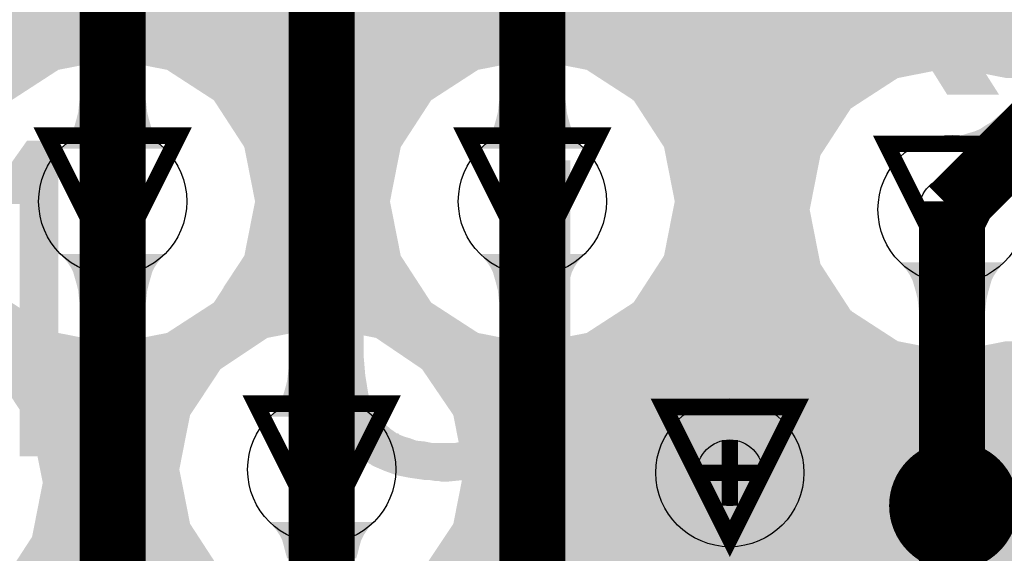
# Model space of a CAD drawing. Extents: x -0.05 to 0.95, y -0.15 to 2.1.
# Tile 68 of 188: x 0.3157 to 0.4353, y 0.7142 to 0.7791. Entities that reach past the tile are written whole.
import ezdxf

# ---------------------------------------------------------------- set-up
doc = ezdxf.new("R2010")
doc.units = 0
doc.layers.get('0').update_dxf_attribs({"linetype": 'CONTINUOUS'})
for name, color, linetype in [('LTE_IOT_23_CLICK_V101A_G1', 7, 'CONTINUOUS'), ('LTE_IOT_23_CLICK_V101A_G2', 6, 'CONTINUOUS'), ('LTE_IOT_23_CLICK_V101A_GBL', 1, 'CONTINUOUS'), ('LTE_IOT_23_CLICK_V101A_GD1', 10, 'CONTINUOUS'), ('LTE_IOT_23_CLICK_V101A_GG1', 14, 'CONTINUOUS'), ('LTE_IOT_23_CLICK_V101A_GTL', 12, 'CONTINUOUS'), ('LTE_IOT_23_CLICK_V101A_GTO', 11, 'CONTINUOUS'), ('LTE_IOT_23_CLICK_V101A_TXT', 15, 'CONTINUOUS')]:
    doc.layers.add(name, color=color, linetype=linetype)

# ---------------------------------------------------------------- blocks, each defined once
blk = doc.blocks.new('ROUND_6')
blk.add_circle((0, 0), 0.009)
blk = doc.blocks.new('ROUND_3')
blk.add_circle((0, 0), 0.004)

msp = doc.modelspace()

# ---------------------------------------------------------------- linework, layer by layer
at = {"layer": 'LTE_IOT_23_CLICK_V101A_G1'}
for points in [[(-0.0388, 0.778), (-0.0388, 0.7807), (0.6944, 0.778), (0.69024, 0.7807)], [(-0.0388, 0.7767), (-0.0388, 0.778), (0.701, 0.7767), (0.6944, 0.778)], [(-0.0388, 0.7743), (-0.0388, 0.7767), (0.8557, 0.7743), (0.85523, 0.7767)], [(0.2826, 0.773), (0.276, 0.7743), (0.3204, 0.773), (0.327, 0.7743)], [(0.3336, 0.773), (0.327, 0.7743), (0.3714, 0.773), (0.378, 0.7743)], [(0.38308, 0.7733), (0.378, 0.7743), (0.8559, 0.7733), (0.8557, 0.7743)], [(0.2883, 0.7693), (0.2826, 0.773), (0.3147, 0.7693), (0.3204, 0.773)], [(0.3393, 0.7693), (0.3336, 0.773), (0.3657, 0.7693), (0.3714, 0.773)], [(0.3846, 0.773), (0.38308, 0.7733), (0.42748, 0.773), (0.429, 0.7733)], [(0.38614, 0.772), (0.3846, 0.773), (0.4224, 0.772), (0.42748, 0.773)], [(0.4356, 0.772), (0.429, 0.7733), (0.85674, 0.772), (0.8559, 0.7733)], [(0.3903, 0.7693), (0.38614, 0.772), (0.41824, 0.7693), (0.4224, 0.772)], [(0.343, 0.7636), (0.3393, 0.7693), (0.362, 0.7636), (0.3657, 0.7693)], [(0.39095, 0.7683), (0.3903, 0.7693), (0.4167, 0.7683), (0.41824, 0.7693)], [(0.394, 0.7636), (0.39095, 0.7683), (0.41365, 0.7636), (0.4167, 0.7683)], [(0.3443, 0.757), (0.343, 0.7636), (0.3607, 0.757), (0.362, 0.7636)], [(0.3942, 0.7626), (0.394, 0.7636), (0.413, 0.7626), (0.41365, 0.7636)], [(0.3953, 0.757), (0.3942, 0.7626), (0.4119, 0.757), (0.413, 0.7626)], [(0.343, 0.7504), (0.3443, 0.757), (0.362, 0.7504), (0.3607, 0.757)], [(0.3951, 0.756), (0.3953, 0.757), (0.4117, 0.756), (0.4119, 0.757)], [(0.394, 0.7504), (0.3951, 0.756), (0.4128, 0.7504), (0.4117, 0.756)], [(0.3393, 0.7447), (0.343, 0.7504), (0.3657, 0.7447), (0.362, 0.7504)], [(0.39335, 0.7494), (0.394, 0.7504), (0.413, 0.7494), (0.4128, 0.7504)], [(0.3903, 0.7447), (0.39335, 0.7494), (0.41605, 0.7447), (0.413, 0.7494)], [(0.2826, 0.741), (0.2883, 0.7447), (0.3204, 0.741), (0.3147, 0.7447)], [(0.33468, 0.7417), (0.3393, 0.7447), (0.37032, 0.7417), (0.3657, 0.7447)], [(0.38876, 0.7437), (0.3903, 0.7447), (0.4167, 0.7437), (0.41605, 0.7447)], [(0.3846, 0.741), (0.38876, 0.7437), (0.42086, 0.741), (0.4167, 0.7437)], [(0.27803, 0.7401), (0.2826, 0.741), (0.32497, 0.7401), (0.3204, 0.741)], [(0.33055, 0.7404), (0.3336, 0.741), (0.3458, 0.7404), (0.34885, 0.741)], [(0.3336, 0.741), (0.33468, 0.7417), (0.34885, 0.741), (0.3524, 0.7417)], [(0.35595, 0.741), (0.3524, 0.7417), (0.3714, 0.741), (0.37032, 0.7417)], [(0.359, 0.7404), (0.35595, 0.741), (0.37445, 0.7404), (0.3714, 0.741)], [(0.37952, 0.74), (0.3846, 0.741), (0.4224, 0.74), (0.42086, 0.741)], [(0.30323, 0.7397), (0.3012, 0.7401), (0.327, 0.7397), (0.32497, 0.7401)], [(0.3078, 0.7388), (0.30323, 0.7397), (0.3434, 0.7388), (0.34475, 0.7397)], [(0.327, 0.7397), (0.33055, 0.7404), (0.34475, 0.7397), (0.3458, 0.7404)], [(0.36003, 0.7397), (0.359, 0.7404), (0.378, 0.7397), (0.37445, 0.7404)], [(0.36151, 0.7387), (0.36003, 0.7397), (0.429, 0.7387), (0.42392, 0.7397)], [(0.378, 0.7397), (0.37952, 0.74), (0.42392, 0.7397), (0.4224, 0.74)], [(0.429, 0.7387), (0.43306, 0.7395), (0.88749, 0.7387), (0.8894, 0.7395)], [(0.43306, 0.7395), (0.4356, 0.74), (0.8894, 0.7395), (0.89319, 0.74)], [(0.31119, 0.7366), (0.3078, 0.7388), (0.3401, 0.7366), (0.3434, 0.7388)], [(0.3646, 0.7366), (0.36151, 0.7387), (0.88247, 0.7366), (0.88749, 0.7387)], [(0.3135, 0.7351), (0.31119, 0.7366), (0.33911, 0.7351), (0.3401, 0.7366)], [(0.36541, 0.7354), (0.3646, 0.7366), (0.8796, 0.7354), (0.88247, 0.7366)], [(0.31616, 0.731), (0.3135, 0.7351), (0.3364, 0.731), (0.33911, 0.7351)], [(0.3684, 0.731), (0.36541, 0.7354), (0.87385, 0.731), (0.8796, 0.7354)], [(0.3172, 0.7294), (0.31616, 0.731), (0.33608, 0.7294), (0.3364, 0.731)], [(0.36881, 0.7289), (0.3684, 0.731), (0.8711, 0.7289), (0.87385, 0.731)], [(0.31818, 0.7244), (0.3172, 0.7294), (0.3351, 0.7244), (0.33608, 0.7294)], [(0.3697, 0.7244), (0.36881, 0.7289), (0.86766, 0.7244), (0.8711, 0.7289)], [(0.3185, 0.7228), (0.31818, 0.7244), (0.33542, 0.7228), (0.3351, 0.7244)], [(0.36891, 0.7204), (0.3697, 0.7244), (0.8646, 0.7204), (0.86766, 0.7244)], [(0.31752, 0.7178), (0.3185, 0.7228), (0.3364, 0.7178), (0.33542, 0.7228)], [(0.3684, 0.7178), (0.36891, 0.7204), (0.86351, 0.7178), (0.8646, 0.7204)], [(0.3172, 0.7162), (0.31752, 0.7178), (0.33744, 0.7162), (0.3364, 0.7178)], [(0.3646, 0.7121), (0.3684, 0.7178), (0.86113, 0.7121), (0.86351, 0.7178)], [(0.31454, 0.7121), (0.3172, 0.7162), (0.3401, 0.7121), (0.33744, 0.7162)]]:
    msp.add_solid(points, dxfattribs=at)
at = {"layer": 'LTE_IOT_23_CLICK_V101A_G2', "const_width": 0.008}
for points in [[(0.378, 0.757), (0.378, 0.978)], [(0.3524, 0.7244), (0.3524, 0.9546)], [(0.327, 0.757), (0.327, 0.94)], [(0.429, 0.756), (0.448, 0.775)]]:
    msp.add_lwpolyline(points, dxfattribs=at)
at = {"layer": 'LTE_IOT_23_CLICK_V101A_G2'}
for points in [[(0.3902, 0.7733), (0.3902, 0.7801), (0.429, 0.7733), (0.4358, 0.7801)], [(0.3902, 0.772), (0.3902, 0.7733), (0.4224, 0.772), (0.429, 0.7733)], [(0.3902, 0.7693), (0.3902, 0.772), (0.41824, 0.7693), (0.4224, 0.772)], [(0.3229, 0.7687), (0.323, 0.7695), (0.3311, 0.7687), (0.331, 0.7695)], [(0.323, 0.7695), (0.323, 0.7705), (0.331, 0.7695), (0.331, 0.7705)], [(0.323, 0.7705), (0.323, 0.7705), (0.331, 0.7705), (0.323, 0.7705)], [(0.3739, 0.7687), (0.374, 0.7695), (0.3821, 0.7687), (0.382, 0.7695)], [(0.374, 0.7695), (0.374, 0.7705), (0.382, 0.7695), (0.382, 0.7705)], [(0.374, 0.7705), (0.374, 0.7705), (0.382, 0.7705), (0.374, 0.7705)], [(0.3228, 0.7678), (0.3229, 0.7687), (0.3312, 0.7678), (0.3311, 0.7687)], [(0.3738, 0.7678), (0.3739, 0.7687), (0.3822, 0.7678), (0.3821, 0.7687)], [(0.39095, 0.7683), (0.3903, 0.7693), (0.4167, 0.7683), (0.41824, 0.7693)], [(0.394, 0.7636), (0.39095, 0.7683), (0.41365, 0.7636), (0.4167, 0.7683)], [(0.4343, 0.7671), (0.4357, 0.7683), (0.4369, 0.7671), (0.4357, 0.7683)], [(0.3222, 0.7656), (0.3226, 0.767), (0.3318, 0.7656), (0.3314, 0.767)], [(0.3226, 0.767), (0.3228, 0.7678), (0.3314, 0.767), (0.3312, 0.7678)], [(0.3732, 0.7656), (0.3736, 0.767), (0.3828, 0.7656), (0.3824, 0.767)], [(0.3736, 0.767), (0.3738, 0.7678), (0.3824, 0.767), (0.3822, 0.7678)], [(0.4337, 0.7666), (0.4343, 0.7671), (0.4374, 0.7666), (0.4369, 0.7671)], [(0.4317, 0.7655), (0.4324, 0.7658), (0.4385, 0.7655), (0.4382, 0.7658)], [(0.4324, 0.7658), (0.433, 0.7662), (0.4382, 0.7658), (0.4378, 0.7662)], [(0.433, 0.7662), (0.4337, 0.7666), (0.4378, 0.7662), (0.4374, 0.7666)], [(0.3215, 0.7644), (0.3219, 0.765), (0.3325, 0.7644), (0.3321, 0.765)], [(0.3219, 0.765), (0.3222, 0.7656), (0.3321, 0.765), (0.3318, 0.7656)], [(0.3725, 0.7644), (0.3729, 0.765), (0.3835, 0.7644), (0.3831, 0.765)], [(0.3729, 0.765), (0.3732, 0.7656), (0.3831, 0.765), (0.3828, 0.7656)], [(0.4314, 0.7627), (0.4291, 0.765), (0.4413, 0.7627), (0.439, 0.765)], [(0.4297, 0.765), (0.4304, 0.7651), (0.439, 0.765), (0.4389, 0.7651)], [(0.4304, 0.7651), (0.431, 0.7653), (0.4389, 0.7651), (0.4387, 0.7653)], [(0.431, 0.7653), (0.4317, 0.7655), (0.4387, 0.7653), (0.4385, 0.7655)], [(0.3207, 0.7634), (0.3215, 0.7644), (0.3333, 0.7634), (0.3325, 0.7644)], [(0.3717, 0.7634), (0.3725, 0.7644), (0.3843, 0.7634), (0.3835, 0.7644)], [(0.3942, 0.7626), (0.394, 0.7636), (0.413, 0.7626), (0.41365, 0.7636)], [(0.3953, 0.757), (0.3942, 0.7626), (0.4119, 0.757), (0.413, 0.7626)], [(0.4328, 0.7613), (0.4314, 0.7627), (0.4401, 0.7613), (0.4413, 0.7627)], [(0.4334, 0.7607), (0.4328, 0.7613), (0.4396, 0.7607), (0.4401, 0.7613)], [(0.4341, 0.76), (0.4334, 0.7607), (0.4392, 0.76), (0.4396, 0.7607)], [(0.4347, 0.7594), (0.4341, 0.76), (0.4388, 0.7594), (0.4392, 0.76)], [(0.4354, 0.7587), (0.4347, 0.7594), (0.4385, 0.7587), (0.4388, 0.7594)], [(0.3951, 0.756), (0.3953, 0.757), (0.4117, 0.756), (0.4119, 0.757)], [(0.394, 0.7504), (0.3951, 0.756), (0.4128, 0.7504), (0.4117, 0.756)], [(0.39335, 0.7494), (0.394, 0.7504), (0.413, 0.7494), (0.4128, 0.7504)], [(0.3903, 0.7447), (0.39335, 0.7494), (0.41605, 0.7447), (0.413, 0.7494)], [(0.38876, 0.7437), (0.3903, 0.7447), (0.4167, 0.7437), (0.41605, 0.7447)], [(0.3846, 0.741), (0.38876, 0.7437), (0.42086, 0.741), (0.4167, 0.7437)], [(0.31606, 0.741), (0.3184, 0.7423), (0.3204, 0.741), (0.3184, 0.7423)], [(0.3139, 0.7398), (0.31606, 0.741), (0.32649, 0.7398), (0.3204, 0.741)], [(0.33173, 0.7406), (0.3333, 0.7409), (0.3343, 0.7406), (0.3333, 0.7409)], [(0.3688, 0.7397), (0.3713, 0.741), (0.378, 0.7397), (0.3714, 0.741)], [(0.37952, 0.74), (0.3846, 0.741), (0.4224, 0.74), (0.42086, 0.741)], [(0.31378, 0.7383), (0.31389, 0.7397), (0.3382, 0.7383), (0.33583, 0.7397)], [(0.31389, 0.7397), (0.3139, 0.7398), (0.327, 0.7397), (0.32649, 0.7398)], [(0.327, 0.7397), (0.33173, 0.7406), (0.33583, 0.7397), (0.3343, 0.7406)], [(0.36688, 0.7387), (0.3688, 0.7397), (0.429, 0.7387), (0.42392, 0.7397)], [(0.378, 0.7397), (0.37952, 0.74), (0.42392, 0.7397), (0.4224, 0.74)], [(0.429, 0.7387), (0.4356, 0.74), (0.4535, 0.7387), (0.4548, 0.74)], [(0.3135, 0.735), (0.31378, 0.7383), (0.33886, 0.735), (0.3382, 0.7383)], [(0.3658, 0.735), (0.3665, 0.7385), (0.4498, 0.735), (0.4533, 0.7385)], [(0.3665, 0.7385), (0.36688, 0.7387), (0.4533, 0.7385), (0.4535, 0.7387)], [(0.3484, 0.7369), (0.3484, 0.7378), (0.3564, 0.7369), (0.3564, 0.7378)], [(0.3484, 0.7378), (0.3484, 0.7378), (0.3564, 0.7378), (0.3484, 0.7378)], [(0.3482, 0.7352), (0.3483, 0.736), (0.3566, 0.7352), (0.3565, 0.736)], [(0.3483, 0.736), (0.3484, 0.7369), (0.3565, 0.736), (0.3564, 0.7369)], [(0.31363, 0.7348), (0.3135, 0.735), (0.3389, 0.7348), (0.33886, 0.735)], [(0.31614, 0.731), (0.31363, 0.7348), (0.3364, 0.731), (0.3389, 0.7348)], [(0.348, 0.7344), (0.3482, 0.7352), (0.3568, 0.7344), (0.3566, 0.7352)], [(0.3684, 0.731), (0.3658, 0.735), (0.4458, 0.731), (0.4498, 0.735)], [(0.3476, 0.733), (0.348, 0.7344), (0.3572, 0.733), (0.3568, 0.7344)], [(0.3469, 0.7318), (0.3473, 0.7324), (0.3579, 0.7318), (0.3575, 0.7324)], [(0.3473, 0.7324), (0.3476, 0.733), (0.3575, 0.7324), (0.3572, 0.733)], [(0.3461, 0.7308), (0.3465, 0.7313), (0.3587, 0.7308), (0.3582, 0.7313)], [(0.3465, 0.7313), (0.3469, 0.7318), (0.3582, 0.7313), (0.3579, 0.7318)], [(0.3172, 0.7294), (0.31614, 0.731), (0.33608, 0.7294), (0.3364, 0.731)], [(0.3697, 0.7244), (0.3684, 0.731), (0.4392, 0.7244), (0.4458, 0.731)], [(0.31818, 0.7244), (0.3172, 0.7294), (0.3351, 0.7244), (0.33608, 0.7294)], [(0.3185, 0.7228), (0.31818, 0.7244), (0.33542, 0.7228), (0.3351, 0.7244)], [(0.36946, 0.7232), (0.3697, 0.7244), (0.438, 0.7232), (0.4392, 0.7244)], [(0.31752, 0.7178), (0.3185, 0.7228), (0.3364, 0.7178), (0.33542, 0.7228)], [(0.36856, 0.7186), (0.36946, 0.7232), (0.4349, 0.7186), (0.438, 0.7232)], [(0.3684, 0.7178), (0.36856, 0.7186), (0.43474, 0.7178), (0.4349, 0.7186)], [(0.3172, 0.7162), (0.31752, 0.7178), (0.33744, 0.7162), (0.3364, 0.7178)], [(0.36527, 0.7131), (0.3684, 0.7178), (0.4338, 0.7131), (0.43474, 0.7178)], [(0.31454, 0.7121), (0.3172, 0.7162), (0.3401, 0.7121), (0.33744, 0.7162)]]:
    msp.add_solid(points, dxfattribs=at)
at = {"layer": 'LTE_IOT_23_CLICK_V101A_GBL'}
for points in [[(0.2376, 0.7783), (0.23729, 0.7799), (0.4605, 0.7783), (0.4589, 0.7799)], [(0.2376, 0.7743), (0.2376, 0.7783), (0.4645, 0.7743), (0.4605, 0.7783)], [(0.2826, 0.773), (0.276, 0.7743), (0.3204, 0.773), (0.327, 0.7743)], [(0.3336, 0.773), (0.327, 0.7743), (0.3714, 0.773), (0.378, 0.7743)], [(0.38308, 0.7733), (0.378, 0.7743), (0.4655, 0.7733), (0.4645, 0.7743)], [(0.2883, 0.7693), (0.2826, 0.773), (0.3147, 0.7693), (0.3204, 0.773)], [(0.3393, 0.7693), (0.3336, 0.773), (0.3657, 0.7693), (0.3714, 0.773)], [(0.3846, 0.773), (0.38308, 0.7733), (0.42748, 0.773), (0.429, 0.7733)], [(0.38614, 0.772), (0.3846, 0.773), (0.4224, 0.772), (0.42748, 0.773)], [(0.4356, 0.772), (0.429, 0.7733), (0.4668, 0.772), (0.4655, 0.7733)], [(0.3903, 0.7693), (0.38614, 0.772), (0.41824, 0.7693), (0.4224, 0.772)], [(0.343, 0.7636), (0.3393, 0.7693), (0.362, 0.7636), (0.3657, 0.7693)], [(0.39095, 0.7683), (0.3903, 0.7693), (0.4167, 0.7683), (0.41824, 0.7693)], [(0.394, 0.7636), (0.39095, 0.7683), (0.41365, 0.7636), (0.4167, 0.7683)], [(0.3443, 0.757), (0.343, 0.7636), (0.3607, 0.757), (0.362, 0.7636)], [(0.3942, 0.7626), (0.394, 0.7636), (0.413, 0.7626), (0.41365, 0.7636)], [(0.3953, 0.757), (0.3942, 0.7626), (0.4119, 0.757), (0.413, 0.7626)], [(0.343, 0.7504), (0.3443, 0.757), (0.362, 0.7504), (0.3607, 0.757)], [(0.3951, 0.756), (0.3953, 0.757), (0.4117, 0.756), (0.4119, 0.757)], [(0.394, 0.7504), (0.3951, 0.756), (0.4128, 0.7504), (0.4117, 0.756)], [(0.3393, 0.7447), (0.343, 0.7504), (0.3657, 0.7447), (0.362, 0.7504)], [(0.39335, 0.7494), (0.394, 0.7504), (0.413, 0.7494), (0.4128, 0.7504)], [(0.3903, 0.7447), (0.39335, 0.7494), (0.41605, 0.7447), (0.413, 0.7494)], [(0.2826, 0.741), (0.2883, 0.7447), (0.3204, 0.741), (0.3147, 0.7447)], [(0.33468, 0.7417), (0.3393, 0.7447), (0.37032, 0.7417), (0.3657, 0.7447)], [(0.38876, 0.7437), (0.3903, 0.7447), (0.4167, 0.7437), (0.41605, 0.7447)], [(0.3846, 0.741), (0.38876, 0.7437), (0.42086, 0.741), (0.4167, 0.7437)], [(0.27803, 0.7401), (0.2826, 0.741), (0.32497, 0.7401), (0.3204, 0.741)], [(0.33055, 0.7404), (0.3336, 0.741), (0.3458, 0.7404), (0.34885, 0.741)], [(0.3336, 0.741), (0.33468, 0.7417), (0.34885, 0.741), (0.3524, 0.7417)], [(0.35595, 0.741), (0.3524, 0.7417), (0.3714, 0.741), (0.37032, 0.7417)], [(0.359, 0.7404), (0.35595, 0.741), (0.37445, 0.7404), (0.3714, 0.741)], [(0.37952, 0.74), (0.3846, 0.741), (0.4224, 0.74), (0.42086, 0.741)], [(0.30323, 0.7397), (0.3012, 0.7401), (0.327, 0.7397), (0.32497, 0.7401)], [(0.3078, 0.7388), (0.30323, 0.7397), (0.3434, 0.7388), (0.34475, 0.7397)], [(0.327, 0.7397), (0.33055, 0.7404), (0.34475, 0.7397), (0.3458, 0.7404)], [(0.36003, 0.7397), (0.359, 0.7404), (0.378, 0.7397), (0.37445, 0.7404)], [(0.36151, 0.7387), (0.36003, 0.7397), (0.429, 0.7387), (0.42392, 0.7397)], [(0.378, 0.7397), (0.37952, 0.74), (0.42392, 0.7397), (0.4224, 0.74)], [(0.429, 0.7387), (0.4356, 0.74), (0.4855, 0.7387), (0.4868, 0.74)], [(0.31119, 0.7366), (0.3078, 0.7388), (0.3401, 0.7366), (0.3434, 0.7388)], [(0.3646, 0.7366), (0.36151, 0.7387), (0.4834, 0.7366), (0.4855, 0.7387)], [(0.3135, 0.7351), (0.31119, 0.7366), (0.33911, 0.7351), (0.3401, 0.7366)], [(0.3684, 0.731), (0.3646, 0.7366), (0.4778, 0.731), (0.4834, 0.7366)], [(0.31616, 0.731), (0.3135, 0.7351), (0.3364, 0.731), (0.33911, 0.7351)], [(0.3172, 0.7294), (0.31616, 0.731), (0.33608, 0.7294), (0.3364, 0.731)], [(0.3697, 0.7244), (0.3684, 0.731), (0.4712, 0.7244), (0.4778, 0.731)], [(0.31818, 0.7244), (0.3172, 0.7294), (0.3351, 0.7244), (0.33608, 0.7294)], [(0.3185, 0.7228), (0.31818, 0.7244), (0.33542, 0.7228), (0.3351, 0.7244)], [(0.3684, 0.7178), (0.3697, 0.7244), (0.4646, 0.7178), (0.4712, 0.7244)], [(0.31752, 0.7178), (0.3185, 0.7228), (0.3364, 0.7178), (0.33542, 0.7228)], [(0.3172, 0.7162), (0.31752, 0.7178), (0.33744, 0.7162), (0.3364, 0.7178)], [(0.3646, 0.7121), (0.36827, 0.7176), (0.46071, 0.7121), (0.4644, 0.7176)], [(0.36827, 0.7176), (0.3684, 0.7178), (0.4644, 0.7176), (0.4646, 0.7178)], [(0.31454, 0.7121), (0.3172, 0.7162), (0.3401, 0.7121), (0.33744, 0.7162)]]:
    msp.add_solid(points, dxfattribs=at)
at = {"layer": 'LTE_IOT_23_CLICK_V101A_GD1', "const_width": 0.002}
for points in [[(0.327, 0.749), (0.319, 0.765), (0.335, 0.765), (0.327, 0.749)], [(0.378, 0.749), (0.37, 0.765), (0.386, 0.765), (0.378, 0.749)], [(0.429, 0.748), (0.421, 0.764), (0.437, 0.764), (0.429, 0.748)], [(0.3524, 0.7164), (0.3444, 0.7324), (0.3604, 0.7324), (0.3524, 0.7164)], [(0.402, 0.716), (0.394, 0.732), (0.41, 0.732), (0.402, 0.716)]]:
    msp.add_lwpolyline(points, dxfattribs=at)
at = {"layer": 'LTE_IOT_23_CLICK_V101A_GG1', "const_width": 0.002}
for points in [[(0.327, 0.753), (0.327, 0.761)], [(0.378, 0.753), (0.378, 0.761)], [(0.429, 0.752), (0.429, 0.76)], [(0.323, 0.757), (0.331, 0.757)], [(0.374, 0.757), (0.382, 0.757)], [(0.425, 0.756), (0.433, 0.756)], [(0.3524, 0.7204), (0.3524, 0.7284)], [(0.402, 0.72), (0.402, 0.728)], [(0.3484, 0.7244), (0.3564, 0.7244)], [(0.398, 0.724), (0.406, 0.724)]]:
    msp.add_lwpolyline(points, dxfattribs=at)
at = {"layer": 'LTE_IOT_23_CLICK_V101A_GTL', "const_width": 0.008}
for points in [[(0.3268, 0.675), (0.327, 0.6752), (0.327, 0.757)], [(0.378, 0.675), (0.378, 0.757)], [(0.429, 0.6752), (0.429, 0.756)], [(0.3524, 0.675), (0.3524, 0.7244)]]:
    msp.add_lwpolyline(points, dxfattribs=at)
at = {"layer": 'LTE_IOT_23_CLICK_V101A_GTL'}
for points in [[(0.2271, 0.7782), (0.22877, 0.7807), (0.5254, 0.7782), (0.5279, 0.7807)], [(0.2255, 0.7772), (0.2271, 0.7782), (0.5244, 0.7772), (0.5254, 0.7782)], [(0.2255, 0.7743), (0.2255, 0.7772), (0.5215, 0.7743), (0.5244, 0.7772)], [(0.2826, 0.773), (0.276, 0.7743), (0.3204, 0.773), (0.327, 0.7743)], [(0.3336, 0.773), (0.327, 0.7743), (0.3714, 0.773), (0.378, 0.7743)], [(0.38308, 0.7733), (0.378, 0.7743), (0.5205, 0.7733), (0.5215, 0.7743)], [(0.2883, 0.7693), (0.2826, 0.773), (0.3147, 0.7693), (0.3204, 0.773)], [(0.3393, 0.7693), (0.3336, 0.773), (0.3657, 0.7693), (0.3714, 0.773)], [(0.3846, 0.773), (0.38308, 0.7733), (0.42748, 0.773), (0.429, 0.7733)], [(0.38614, 0.772), (0.3846, 0.773), (0.4224, 0.772), (0.42748, 0.773)], [(0.4356, 0.772), (0.429, 0.7733), (0.5192, 0.772), (0.5205, 0.7733)], [(0.3903, 0.7693), (0.38614, 0.772), (0.41824, 0.7693), (0.4224, 0.772)], [(0.343, 0.7636), (0.3393, 0.7693), (0.362, 0.7636), (0.3657, 0.7693)], [(0.39095, 0.7683), (0.3903, 0.7693), (0.4167, 0.7683), (0.41824, 0.7693)], [(0.394, 0.7636), (0.39095, 0.7683), (0.41365, 0.7636), (0.4167, 0.7683)], [(0.3443, 0.757), (0.343, 0.7636), (0.3607, 0.757), (0.362, 0.7636)], [(0.3942, 0.7626), (0.394, 0.7636), (0.413, 0.7626), (0.41365, 0.7636)], [(0.3953, 0.757), (0.3942, 0.7626), (0.4119, 0.757), (0.413, 0.7626)], [(0.343, 0.7504), (0.3443, 0.757), (0.362, 0.7504), (0.3607, 0.757)], [(0.3951, 0.756), (0.3953, 0.757), (0.4117, 0.756), (0.4119, 0.757)], [(0.394, 0.7504), (0.3951, 0.756), (0.4128, 0.7504), (0.4117, 0.756)], [(0.3211, 0.7501), (0.3207, 0.7506), (0.3329, 0.7501), (0.3333, 0.7506)], [(0.3405, 0.7466), (0.343, 0.7504), (0.36447, 0.7466), (0.362, 0.7504)], [(0.3721, 0.7501), (0.3717, 0.7506), (0.3839, 0.7501), (0.3843, 0.7506)], [(0.39335, 0.7494), (0.394, 0.7504), (0.413, 0.7494), (0.4128, 0.7504)], [(0.3215, 0.7496), (0.3211, 0.7501), (0.3325, 0.7496), (0.3329, 0.7501)], [(0.3219, 0.749), (0.3215, 0.7496), (0.3321, 0.749), (0.3325, 0.7496)], [(0.3725, 0.7496), (0.3721, 0.7501), (0.3835, 0.7496), (0.3839, 0.7501)], [(0.3729, 0.749), (0.3725, 0.7496), (0.3831, 0.749), (0.3835, 0.7496)], [(0.3903, 0.7447), (0.39335, 0.7494), (0.41605, 0.7447), (0.413, 0.7494)], [(0.4231, 0.7491), (0.4227, 0.7496), (0.4349, 0.7491), (0.4353, 0.7496)], [(0.4235, 0.7486), (0.4231, 0.7491), (0.4345, 0.7486), (0.4349, 0.7491)], [(0.3222, 0.7484), (0.3219, 0.749), (0.3318, 0.7484), (0.3321, 0.749)], [(0.3226, 0.747), (0.3222, 0.7484), (0.3314, 0.747), (0.3318, 0.7484)], [(0.3732, 0.7484), (0.3729, 0.749), (0.3828, 0.7484), (0.3831, 0.749)], [(0.3736, 0.747), (0.3732, 0.7484), (0.3824, 0.747), (0.3828, 0.7484)], [(0.4239, 0.748), (0.4235, 0.7486), (0.4341, 0.748), (0.4345, 0.7486)], [(0.4242, 0.7474), (0.4239, 0.748), (0.4338, 0.7474), (0.4341, 0.748)], [(0.3228, 0.7462), (0.3226, 0.747), (0.3312, 0.7462), (0.3314, 0.747)], [(0.3738, 0.7462), (0.3736, 0.747), (0.3822, 0.7462), (0.3824, 0.747)], [(0.4246, 0.746), (0.4242, 0.7474), (0.4334, 0.746), (0.4338, 0.7474)], [(0.3229, 0.7453), (0.3228, 0.7462), (0.3311, 0.7453), (0.3312, 0.7462)], [(0.34054, 0.7464), (0.3405, 0.7466), (0.3646, 0.7464), (0.36447, 0.7466)], [(0.3412, 0.7431), (0.34054, 0.7464), (0.36396, 0.7431), (0.3646, 0.7464)], [(0.3739, 0.7453), (0.3738, 0.7462), (0.3821, 0.7453), (0.3822, 0.7462)], [(0.4248, 0.7452), (0.4246, 0.746), (0.4332, 0.7452), (0.4334, 0.746)], [(0.323, 0.7445), (0.3229, 0.7453), (0.331, 0.7445), (0.3311, 0.7453)], [(0.323, 0.7435), (0.323, 0.7445), (0.331, 0.7435), (0.331, 0.7445)], [(0.374, 0.7445), (0.3739, 0.7453), (0.382, 0.7445), (0.3821, 0.7453)], [(0.374, 0.7435), (0.374, 0.7445), (0.382, 0.7435), (0.382, 0.7445)], [(0.3902, 0.7437), (0.3902, 0.7447), (0.4167, 0.7437), (0.41605, 0.7447)], [(0.4249, 0.7443), (0.4248, 0.7452), (0.4331, 0.7443), (0.4332, 0.7452)], [(0.425, 0.7435), (0.4249, 0.7443), (0.433, 0.7435), (0.4331, 0.7443)], [(0.34171, 0.7428), (0.3412, 0.7431), (0.3639, 0.7428), (0.36396, 0.7431)], [(0.3902, 0.7162), (0.3902, 0.7437), (0.4168, 0.7162), (0.4168, 0.7437)], [(0.3902, 0.7437), (0.3902, 0.7437), (0.4168, 0.7437), (0.4167, 0.7437)], [(0.425, 0.7425), (0.425, 0.7435), (0.433, 0.7425), (0.433, 0.7435)], [(0.34357, 0.7417), (0.34171, 0.7428), (0.3617, 0.7417), (0.3639, 0.7428)], [(0.3451, 0.7408), (0.34357, 0.7417), (0.34767, 0.7408), (0.3524, 0.7417)], [(0.3461, 0.7405), (0.3451, 0.7408), (0.3461, 0.7405), (0.34767, 0.7408)], [(0.359, 0.7404), (0.3524, 0.7417), (0.3591, 0.7404), (0.3617, 0.7417)], [(0.359, 0.7404), (0.359, 0.7404), (0.359, 0.7404), (0.3591, 0.7404)], [(0.3465, 0.7175), (0.3461, 0.718), (0.3582, 0.7175), (0.3587, 0.718)], [(0.3461, 0.718), (0.3461, 0.718), (0.3587, 0.718), (0.3461, 0.718)], [(0.3469, 0.717), (0.3465, 0.7175), (0.3579, 0.717), (0.3582, 0.7175)], [(0.3473, 0.7164), (0.3469, 0.717), (0.3575, 0.7164), (0.3579, 0.717)], [(0.3476, 0.7158), (0.3473, 0.7164), (0.3572, 0.7158), (0.3575, 0.7164)], [(0.3478, 0.7151), (0.3476, 0.7158), (0.357, 0.7151), (0.3572, 0.7158)], [(0.3902, 0.7161), (0.3902, 0.7162), (0.41665, 0.7161), (0.4168, 0.7162)], [(0.39349, 0.7141), (0.3902, 0.7161), (0.41357, 0.7141), (0.41665, 0.7161)], [(0.348, 0.7143), (0.3478, 0.7151), (0.3568, 0.7143), (0.357, 0.7151)], [(0.3482, 0.7136), (0.348, 0.7143), (0.3566, 0.7136), (0.3568, 0.7143)]]:
    msp.add_solid(points, dxfattribs=at)
at = {"layer": 'LTE_IOT_23_CLICK_V101A_GTO', "const_width": 0.0079}
msp.add_lwpolyline([(0.4253, 0.72, 1), (0.4331, 0.72, 1)], format="xyb", close=True, dxfattribs=at)
at = {"layer": 'LTE_IOT_23_CLICK_V101A_GTO'}
for points in [[(0.401, 0.77), (0.401, 0.787), (0.4061, 0.77), (0.4061, 0.787)], [(0.423, 0.7785), (0.4226, 0.7792), (0.42931, 0.7785), (0.42886, 0.7792)], [(0.4231, 0.7783), (0.423, 0.7785), (0.42943, 0.7783), (0.42931, 0.7785)], [(0.4233, 0.7782), (0.4231, 0.7783), (0.4295, 0.7782), (0.42943, 0.7783)], [(0.4234, 0.778), (0.4233, 0.7782), (0.42962, 0.778), (0.4295, 0.7782)], [(0.4284, 0.77), (0.4234, 0.778), (0.4347, 0.77), (0.42962, 0.778)], [(0.4347, 0.77), (0.4347, 0.77), (0.4347, 0.77), (0.4284, 0.77)], [(0.31116, 0.7567), (0.3166, 0.7644), (0.3204, 0.7567), (0.3204, 0.7644)], [(0.3166, 0.7644), (0.3166, 0.7644), (0.3204, 0.7644), (0.3166, 0.7644)], [(0.3524, 0.7381), (0.3524, 0.762), (0.3575, 0.7381), (0.3575, 0.762)], [(0.3524, 0.762), (0.3524, 0.762), (0.3575, 0.762), (0.3524, 0.762)], [(0.3775, 0.7398), (0.3775, 0.762), (0.3826, 0.7398), (0.3826, 0.762)], [(0.3775, 0.762), (0.3775, 0.762), (0.3826, 0.762), (0.3775, 0.762)], [(0.3997, 0.7544), (0.4051, 0.762), (0.4089, 0.7544), (0.4089, 0.762)], [(0.4051, 0.762), (0.4051, 0.762), (0.4089, 0.762), (0.4051, 0.762)], [(0.3157, 0.7395), (0.3157, 0.7567), (0.3204, 0.7395), (0.3204, 0.7567)], [(0.3875, 0.7372), (0.3997, 0.7544), (0.3921, 0.7372), (0.4042, 0.7544)], [(0.4042, 0.7372), (0.4042, 0.7544), (0.4089, 0.7372), (0.4089, 0.7544)], [(0.299, 0.7352), (0.299, 0.7395), (0.3256, 0.7352), (0.3256, 0.7395)], [(0.299, 0.7395), (0.299, 0.7395), (0.3256, 0.7395), (0.3204, 0.7395)], [(0.3775, 0.7389), (0.3775, 0.7398), (0.3826, 0.7389), (0.3826, 0.7398)], [(0.3774, 0.7373), (0.37749, 0.7384), (0.3825, 0.7373), (0.3825, 0.7384)], [(0.37749, 0.7384), (0.3775, 0.7385), (0.3825, 0.7384), (0.38252, 0.7385)], [(0.3775, 0.7385), (0.3775, 0.7389), (0.38252, 0.7385), (0.3826, 0.7389)], [(0.3524, 0.7377), (0.3524, 0.7381), (0.35754, 0.7377), (0.3575, 0.7381)], [(0.35247, 0.737), (0.3524, 0.7377), (0.3576, 0.737), (0.35754, 0.7377)], [(0.37724, 0.7365), (0.37738, 0.7372), (0.3824, 0.7365), (0.3825, 0.7372)], [(0.37738, 0.7372), (0.3774, 0.7373), (0.3825, 0.7372), (0.3825, 0.7373)], [(0.3875, 0.7328), (0.3875, 0.7372), (0.4142, 0.7328), (0.4142, 0.7372)], [(0.3875, 0.7372), (0.3875, 0.7372), (0.4142, 0.7372), (0.4089, 0.7372)], [(0.3875, 0.7372), (0.3875, 0.7372), (0.4042, 0.7372), (0.40218, 0.7372)], [(0.3875, 0.7372), (0.3875, 0.7372), (0.40218, 0.7372), (0.3921, 0.7372)], [(0.35259, 0.7358), (0.35247, 0.737), (0.3577, 0.7358), (0.3576, 0.737)], [(0.3771, 0.7353), (0.3772, 0.7363), (0.38224, 0.7353), (0.38237, 0.7363)], [(0.3772, 0.7363), (0.37724, 0.7365), (0.38237, 0.7363), (0.3824, 0.7365)], [(0.3157, 0.726), (0.3157, 0.7352), (0.3204, 0.726), (0.3204, 0.7352)], [(0.3157, 0.7352), (0.3157, 0.7352), (0.3204, 0.7352), (0.3256, 0.7352)], [(0.3526, 0.7357), (0.35259, 0.7358), (0.35772, 0.7357), (0.3577, 0.7358)], [(0.3528, 0.7341), (0.3526, 0.7357), (0.35798, 0.7341), (0.35772, 0.7357)], [(0.3767, 0.7335), (0.37703, 0.735), (0.38201, 0.7335), (0.3822, 0.735)], [(0.37703, 0.735), (0.3771, 0.7353), (0.3822, 0.735), (0.38224, 0.7353)], [(0.353, 0.7334), (0.3528, 0.7341), (0.3581, 0.7334), (0.35798, 0.7341)], [(0.37667, 0.7334), (0.3767, 0.7335), (0.382, 0.7334), (0.38201, 0.7335)], [(0.35307, 0.7329), (0.353, 0.7334), (0.3582, 0.7329), (0.3581, 0.7334)], [(0.3531, 0.7327), (0.35307, 0.7329), (0.35828, 0.7327), (0.3582, 0.7329)], [(0.35315, 0.7324), (0.3531, 0.7327), (0.3584, 0.7324), (0.35828, 0.7327)], [(0.35317, 0.7323), (0.35315, 0.7324), (0.3584, 0.7323), (0.3584, 0.7324)], [(0.3532, 0.7321), (0.35317, 0.7323), (0.3585, 0.7321), (0.3584, 0.7323)], [(0.3763, 0.7322), (0.3765, 0.7328), (0.38176, 0.7322), (0.38188, 0.7328)], [(0.3765, 0.7328), (0.37667, 0.7334), (0.38188, 0.7328), (0.382, 0.7334)], [(0.4042, 0.7236), (0.4042, 0.7328), (0.4089, 0.7236), (0.4089, 0.7328)], [(0.4042, 0.7328), (0.4042, 0.7328), (0.4089, 0.7328), (0.4142, 0.7328)], [(0.35336, 0.7317), (0.3532, 0.7321), (0.3588, 0.7317), (0.3585, 0.7321)], [(0.3534, 0.7316), (0.35336, 0.7317), (0.35887, 0.7316), (0.3588, 0.7317)], [(0.35352, 0.7311), (0.3534, 0.7316), (0.3592, 0.7311), (0.35887, 0.7316)], [(0.3536, 0.7308), (0.35352, 0.7311), (0.35938, 0.7308), (0.3592, 0.7311)], [(0.3756, 0.7309), (0.3759, 0.7312), (0.38135, 0.7309), (0.3815, 0.7312)], [(0.3759, 0.7312), (0.37618, 0.7319), (0.3815, 0.7312), (0.3817, 0.7319)], [(0.37618, 0.7319), (0.3763, 0.7322), (0.3817, 0.7319), (0.38176, 0.7322)], [(0.3537, 0.7306), (0.3536, 0.7308), (0.3595, 0.7306), (0.35938, 0.7308)], [(0.3538, 0.7303), (0.3537, 0.7306), (0.35976, 0.7303), (0.3595, 0.7306)], [(0.3538, 0.7302), (0.3538, 0.7303), (0.35984, 0.7302), (0.35976, 0.7303)], [(0.35394, 0.7299), (0.3538, 0.7302), (0.3601, 0.7299), (0.35984, 0.7302)], [(0.35422, 0.7293), (0.35394, 0.7299), (0.3608, 0.7293), (0.3601, 0.7299)], [(0.3746, 0.7296), (0.375, 0.73), (0.38073, 0.7296), (0.381, 0.73)], [(0.375, 0.73), (0.3753, 0.7303), (0.381, 0.73), (0.38115, 0.7303)], [(0.3753, 0.7303), (0.37537, 0.7304), (0.38115, 0.7303), (0.3812, 0.7304)], [(0.37537, 0.7304), (0.3755, 0.7306), (0.3812, 0.7304), (0.3812, 0.7306)], [(0.3755, 0.7306), (0.3756, 0.7309), (0.3812, 0.7306), (0.38135, 0.7309)], [(0.3544, 0.7289), (0.35422, 0.7293), (0.36136, 0.7289), (0.3608, 0.7293)], [(0.35447, 0.7288), (0.3544, 0.7289), (0.3615, 0.7288), (0.36136, 0.7289)], [(0.35462, 0.7286), (0.35447, 0.7288), (0.3619, 0.7286), (0.3617, 0.7288)], [(0.35447, 0.7288), (0.35447, 0.7288), (0.3617, 0.7288), (0.3615, 0.7288)], [(0.3728, 0.7286), (0.374, 0.7292), (0.3801, 0.7286), (0.38048, 0.7292)], [(0.374, 0.7292), (0.3743, 0.7294), (0.38048, 0.7292), (0.3806, 0.7294)], [(0.3743, 0.7294), (0.3746, 0.7296), (0.3806, 0.7294), (0.38073, 0.7296)], [(0.35476, 0.7284), (0.35462, 0.7286), (0.3624, 0.7284), (0.3619, 0.7286)], [(0.35491, 0.7282), (0.35476, 0.7284), (0.3631, 0.7282), (0.3624, 0.7284)], [(0.35513, 0.7279), (0.35491, 0.7282), (0.3639, 0.7279), (0.3631, 0.7282)], [(0.3552, 0.7278), (0.35513, 0.7279), (0.3649, 0.7278), (0.3639, 0.7279)], [(0.35538, 0.7276), (0.3552, 0.7278), (0.3659, 0.7276), (0.3649, 0.7278)], [(0.356, 0.7269), (0.35538, 0.7276), (0.37879, 0.7269), (0.37941, 0.7276)], [(0.3685, 0.7276), (0.369, 0.7277), (0.37941, 0.7276), (0.3795, 0.7277)], [(0.369, 0.7277), (0.3702, 0.7279), (0.3795, 0.7277), (0.37963, 0.7279)], [(0.3702, 0.7279), (0.3715, 0.7282), (0.37963, 0.7279), (0.37983, 0.7282)], [(0.3715, 0.7282), (0.3728, 0.7286), (0.37983, 0.7282), (0.3801, 0.7286)], [(0.35611, 0.7268), (0.356, 0.7269), (0.3787, 0.7268), (0.37879, 0.7269)], [(0.3568, 0.7262), (0.35611, 0.7268), (0.37803, 0.7262), (0.3787, 0.7268)], [(0.35715, 0.7259), (0.3568, 0.7262), (0.3777, 0.7259), (0.37803, 0.7262)], [(0.3575, 0.7256), (0.35715, 0.7259), (0.37725, 0.7256), (0.3777, 0.7259)], [(0.3582, 0.7251), (0.3575, 0.7256), (0.3765, 0.7251), (0.37725, 0.7256)], [(0.3584, 0.725), (0.3582, 0.7251), (0.37635, 0.725), (0.3764, 0.7251)], [(0.3582, 0.7251), (0.3582, 0.7251), (0.3764, 0.7251), (0.3765, 0.7251)], [(0.3585, 0.7249), (0.3584, 0.725), (0.3763, 0.7249), (0.37635, 0.725)], [(0.3587, 0.7248), (0.3585, 0.7249), (0.376, 0.7248), (0.3761, 0.7249)], [(0.3585, 0.7249), (0.3585, 0.7249), (0.3761, 0.7249), (0.3763, 0.7249)], [(0.35893, 0.7247), (0.3587, 0.7248), (0.3759, 0.7247), (0.376, 0.7248)], [(0.35917, 0.7246), (0.35893, 0.7247), (0.3755, 0.7246), (0.3759, 0.7247)], [(0.35963, 0.7244), (0.35917, 0.7246), (0.3751, 0.7244), (0.3755, 0.7246)], [(0.3601, 0.7242), (0.35963, 0.7244), (0.3746, 0.7242), (0.3751, 0.7244)], [(0.36066, 0.724), (0.3601, 0.7242), (0.3741, 0.724), (0.3746, 0.7242)], [(0.36122, 0.7238), (0.36066, 0.724), (0.3735, 0.7238), (0.3741, 0.724)], [(0.3615, 0.7237), (0.36122, 0.7238), (0.37315, 0.7237), (0.3735, 0.7238)], [(0.363, 0.7234), (0.3615, 0.7237), (0.3721, 0.7234), (0.37315, 0.7237)], [(0.3637, 0.7233), (0.363, 0.7234), (0.3713, 0.7233), (0.3721, 0.7234)], [(0.3644, 0.7232), (0.3637, 0.7233), (0.3704, 0.7232), (0.3713, 0.7233)], [(0.365, 0.7231), (0.3644, 0.7232), (0.3695, 0.7231), (0.3704, 0.7232)], [(0.3662, 0.723), (0.3656, 0.7231), (0.3685, 0.723), (0.3695, 0.7231)], [(0.367, 0.7229), (0.3666, 0.723), (0.3675, 0.7229), (0.3685, 0.723)]]:
    msp.add_solid(points, dxfattribs=at)

# ---------------------------------------------------------------- block references
at = {"layer": 'LTE_IOT_23_CLICK_V101A_G1'}
msp.add_blockref('ROUND_6', (0.402, 0.724), dxfattribs=at)
at = {"layer": 'LTE_IOT_23_CLICK_V101A_G2'}
for p in [(0.327, 0.757), (0.378, 0.757), (0.429, 0.756), (0.3524, 0.7244), (0.402, 0.724)]:
    msp.add_blockref('ROUND_6', p, dxfattribs=at)
at = {"layer": 'LTE_IOT_23_CLICK_V101A_GBL'}
for p in [(0.327, 0.757), (0.378, 0.757), (0.429, 0.756), (0.3524, 0.7244), (0.402, 0.724)]:
    msp.add_blockref('ROUND_6', p, dxfattribs=at)
at = {"layer": 'LTE_IOT_23_CLICK_V101A_GTL'}
for p in [(0.327, 0.757), (0.378, 0.757), (0.429, 0.756), (0.3524, 0.7244), (0.402, 0.724)]:
    msp.add_blockref('ROUND_6', p, dxfattribs=at)
at = {"layer": 'LTE_IOT_23_CLICK_V101A_TXT'}
for p in [(0.327, 0.757), (0.378, 0.757), (0.429, 0.756), (0.3524, 0.7244), (0.402, 0.724)]:
    msp.add_blockref('ROUND_3', p, dxfattribs=at)

doc.saveas('drawing.dxf')
